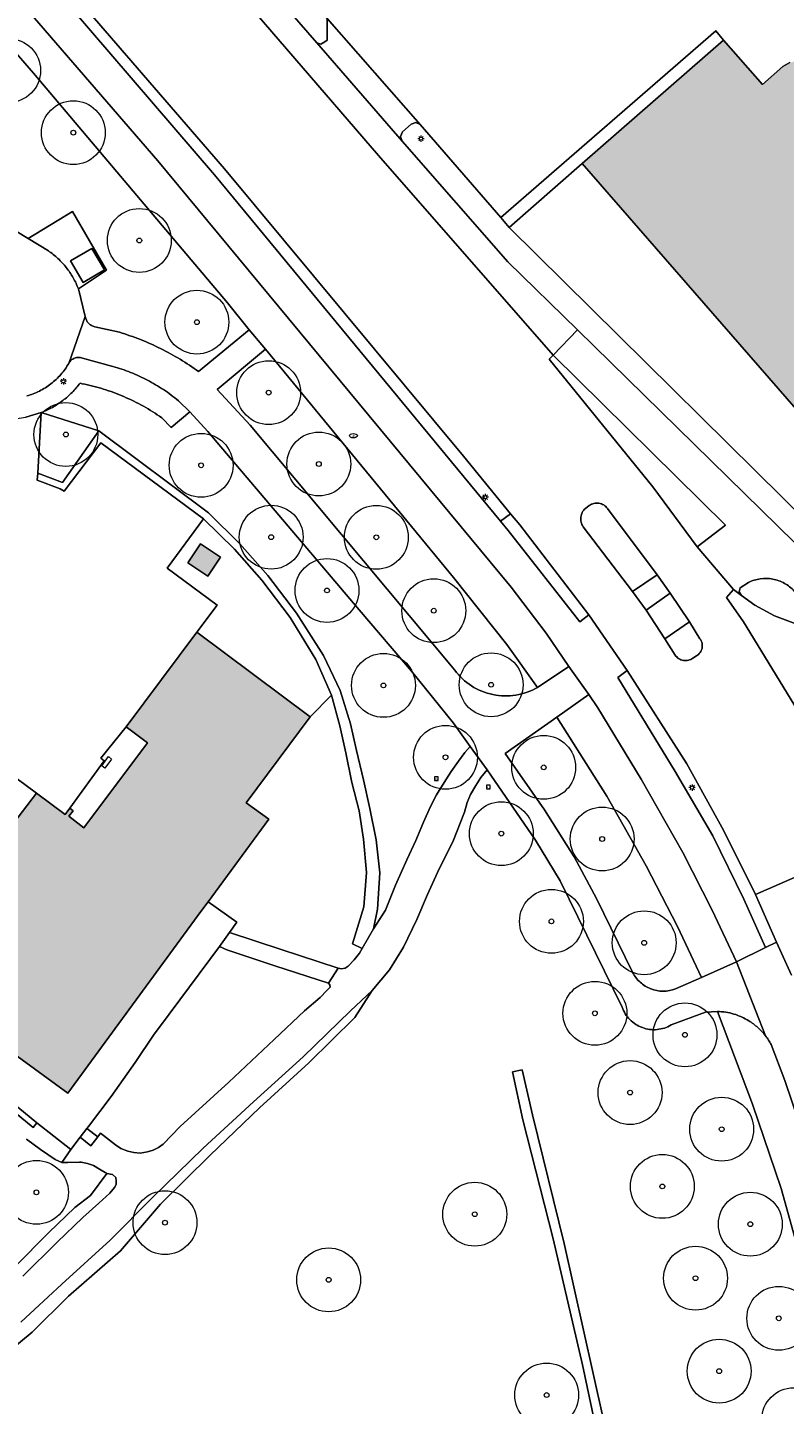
# Model space of a CAD drawing. Header units: metres. Extents: x 187482 to 189800, y 333582 to 335019.
# Tile 242 of 256: x 189229 to 189288, y 334442 to 334550. Entities that reach past the tile are written whole.
import ezdxf
from ezdxf.enums import TextEntityAlignment as Align

# ---------------------------------------------------------------- set-up
doc = ezdxf.new("R2010")
doc.units = ezdxf.units.M
doc.layers.get('0').update_dxf_attribs({"color": 252, "lineweight": 18})
for name, color, linetype, lineweight in [('B-WE-GR-BEPLANTING_CULTUUR_BODEMBEDEKKER-GV', 252, 'Continuous', 18), ('B-WE-GR-BEPLANTING_CULTUUR_HEESTERS-GV', 252, 'Continuous', 18), ('B-WE-GR-BOOM-S', 252, 'Continuous', 18), ('B-WE-GR-HAAG-G', 252, 'GR-HAAG1-SO', 18), ('B-WE-IE-MEUBILAIR-S', 252, 'Continuous', 18), ('B-WE-IE-TERREINAFSCHEIDING_KUNSTMATIG_HEKWERK-G', 252, 'IE-TERREINAFSCHEIDING_KUNSTMATIG-SO', 18), ('B-WE-IE-TERREINAFSCHEIDING_KUNSTMATIG_MUUR-G', 252, 'IE-TERREINAFSCHEIDING_KUNSTMATIG-SO', 18), ('B-WE-OG-BEBOUWING-GV', 252, 'Continuous', 18), ('B-WE-OG-BEBOUWING_LAGE TRAFO-GV', 252, 'Continuous', 18), ('B-WE-OG-TERREIN_BEGROEID-GV', 252, 'Continuous', 18), ('B-WE-OG-TERREIN_ERF-GV', 252, 'Continuous', 18), ('B-WE-OG-WEG-GV', 252, 'Continuous', 18), ('B-WE-VH-GESLOTENVERHARDING-GV', 252, 'Continuous', 18), ('B-WE-VH-GESLOTENVERHARDING_ASFALT-GV', 252, 'Continuous', 18), ('B-WE-VH-HALFVERHARDING_GRAVEL-GV', 252, 'Continuous', 18), ('B-WE-VH-HALFVERHARDING_GRIND-GV', 252, 'Continuous', 18), ('B-WE-VH-OPENVERHARDING_BETONSTRAATSTEEN-GV', 252, 'Continuous', 18), ('B-WE-VH-OPENVERHARDING_STRAATBAKSTEEN-GV', 252, 'Continuous', 18), ('B-WE-VH-OPENVERHARDING_TEGEL-GV', 252, 'Continuous', 18)]:
    doc.layers.add(name, color=color, linetype=linetype, lineweight=lineweight)
doc.layers.add('B-WE-OG-BEBOUWING-V', color=7, linetype='Continuous', lineweight=18, true_color=0xf0f0f0)
doc.styles.add('NLCS-ISO', font='NLCS-ISO.ttf')
doc.linetypes.add('GR-HAAG1-SO', pattern='A,6,[176,NLCS.SHX,S=0.125,R=0,X=0,Y=0],-2', length=8)
doc.linetypes.add('IE-TERREINAFSCHEIDING_KUNSTMATIG-SO', pattern='A,4,[82,NLCS.SHX,S=0.75,R=90,X=0,Y=0],4,-2', length=10)

# ---------------------------------------------------------------- blocks, each defined once
blk = doc.blocks.new('SIE-MEUBILAIR_BORD_VERKEER-SO')
blk.add_lwpolyline([(-0.5625, -0.5625), (0.5625, -0.5625), (0.5625, 0.5625), (-0.5625, 0.5625)], close=True)
at = {"style": 'NLCS-ISO'}
blk.add_text('vb', height=0.75, dxfattribs=at).set_placement((0, 0), align=Align.MIDDLE_CENTER)
blk = doc.blocks.new('SIE-MEUBILAIR_PAAL_LICHTMAST-SO')
for points in [[(-0.62, 0), (-1, 0)], [(-0.71, 0.71), (-0.44, 0.44)], [(0, 1), (0, 0.62)], [(0.44, 0.44), (0.71, 0.71)], [(1, 0), (0.62, 0)], [(-0.71, -0.71), (-0.44, -0.44)], [(0, -0.62), (0, -1)], [(0.44, -0.44), (0.71, -0.71)]]:
    blk.add_lwpolyline(points)
blk.add_circle((0, 0), 0.5)
blk = doc.blocks.new('SIE-MEUBILAIR_PUT_BRANDKRAAN-SO')
blk.add_ellipse((0, 0), major_axis=(1.25, 0), ratio=0.54)
at = {"style": 'NLCS-ISO'}
blk.add_text('bk', height=0.75, dxfattribs=at).set_placement((0.03, 0), align=Align.MIDDLE_CENTER)
blk = doc.blocks.new('SGR-BOOM_GBKN-SO')
at = {"color": 0, "linetype": 'ByBlock', "lineweight": 18}
for radius in [2, 0.15]:
    blk.add_circle((0, 0), radius, dxfattribs=at)

msp = doc.modelspace()

# ---------------------------------------------------------------- hatches: boundary and pattern name
at = {"layer": 'B-WE-OG-BEBOUWING-V'}
h = msp.add_hatch(color=256, dxfattribs=at)
h.dxf.hatch_style = 1
h.paths.add_polyline_path([(189298.9, 334508.879), (189299.141, 334509.085), (189299.236, 334509.539), (189301.432, 334508.922), (189301.78, 334510.197), (189303.551, 334509.726), (189308.105, 334511.371), (189308.515, 334510.281), (189308.631, 334510.032), (189308.792, 334509.809), (189308.992, 334509.621), (189309.223, 334509.473), (189309.478, 334509.372), (189309.748, 334509.32), (189310.022, 334509.32), (189310.292, 334509.372), (189330.484, 334516.748), (189329.99, 334518.099), (189335.645, 334520.159), (189346.625, 334524.158), (189342.181, 334536.362), (189341.199, 334539.058), (189339.842, 334538.565), (189339.881, 334538.462), (189305.984, 334526.084), (189305.751, 334525.999), (189302.622, 334526.786), (189289.532, 334541.797), (189291.325, 334543.313), (189291.681, 334543.79), (189291.884, 334544.282), (189291.963, 334544.948), (189291.87, 334545.544), (189291.603, 334546.07), (189291.208, 334546.52), (189290.646, 334546.896), (189290.14, 334547.073), (189289.459, 334547.101), (189288.879, 334546.959), (189288.339, 334546.652), (189286.738, 334545.236), (189283.699, 334548.716), (189272.612, 334539.057)], flags=17)
h.paths.add_polyline_path([(189307.178, 334526.98), (189339.002, 334538.611), (189337.524, 334542.623), (189305.68, 334530.995)], flags=16)
h = msp.add_hatch(color=256, dxfattribs=at)
h.dxf.hatch_style = 1
h.paths.add_polyline_path([(189243.295, 334506.73), (189244.295, 334508.224), (189242.733, 334509.27), (189241.733, 334507.776)], flags=17)
h = msp.add_hatch(color=256, dxfattribs=at)
h.dxf.hatch_style = 1
h.paths.add_polyline_path([(189251.324, 334495.708), (189242.441, 334502.346), (189236.899, 334494.942), (189238.58, 334493.683), (189233.597, 334487.029), (189232.433, 334487.946), (189232.752, 334488.358), (189232.502, 334488.56), (189232.133, 334488.062), (189229.898, 334489.752), (189225.902, 334484.548), (189217.725, 334490.708), (189218.959, 334492.371), (189211.562, 334497.917), (189204.976, 334489.132), (189211.934, 334484.007), (189210.567, 334482.128), (189232.35, 334466.256), (189242.769, 334480.471), (189243.322, 334481.225), (189248.075, 334487.71), (189246.3, 334488.985)], flags=17)
h.paths.add_polyline_path([(189212.101, 334473.78), (189211.088, 334474.672), (189209.833, 334473.245), (189210.846, 334472.354)], flags=16)

# ---------------------------------------------------------------- linework, layer by layer
at = {"layer": 'B-WE-GR-BEPLANTING_CULTUUR_BODEMBEDEKKER-GV', "flags": 128}
msp.add_lwpolyline([(189234.774, 334518.115), (189230.248, 334519.549), (189229.985, 334514.812), (189231.926, 334514.074)], close=True, dxfattribs=at)
at = {"layer": 'B-WE-GR-BEPLANTING_CULTUUR_HEESTERS-GV', "flags": 128}
for points in [[(189197.825, 334591.115), (189200.356, 334588.3), (189203.011, 334585.08), (189232.522, 334551.328), (189243.821, 334538.167), (189266.219, 334511.047)], [(189266.219, 334511.047), (189267.02, 334511.617), (189263.325, 334516.144), (189244.622, 334538.633), (189205.044, 334584.417), (189202.846, 334586.925), (189198.611, 334591.832)]]:
    msp.add_lwpolyline(points, dxfattribs=at)
for points in [[(189270.361, 334524.047), (189270.029, 334523.728), (189278.158, 334513.726), (189281.62, 334509.041), (189283.851, 334510.72)], [(189250.252, 334503.847), (189248.008, 334506.797), (189245.82, 334509.262), (189243.357, 334511.692), (189234.774, 334518.115), (189231.926, 334514.074), (189229.985, 334514.812), (189229.954, 334514.259), (189231.753, 334513.587), (189232.064, 334513.384), (189234.931, 334517.185), (189242.967, 334511.223), (189245.384, 334508.849), (189247.544, 334506.416), (189249.76, 334503.503), (189251.763, 334500.197), (189252.989, 334497.411), (189253.647, 334495.012), (189254.123, 334492.898), (189254.578, 334490.571), (189255.146, 334488.362), (189255.486, 334486.13), (189255.744, 334483.521), (189255.522, 334480.844), (189254.628, 334477.932), (189255.383, 334477.572), (189256.275, 334479.112), (189256.602, 334480.654), (189256.784, 334483.49), (189256.492, 334486.078), (189255.991, 334488.55), (189255.5, 334490.796), (189254.957, 334493.089), (189254.473, 334495.182), (189253.658, 334497.77), (189252.368, 334500.532)], [(189249.76, 334503.503), (189247.544, 334506.416), (189245.384, 334508.849), (189242.967, 334511.223), (189240.109, 334507.372), (189244.038, 334504.473), (189242.441, 334502.346), (189251.324, 334495.708), (189252.989, 334497.411), (189251.763, 334500.197)], [(189267.02, 334511.617), (189266.219, 334511.047), (189266.835, 334510.301), (189272.437, 334503.149), (189273.148, 334503.71), (189267.733, 334510.744)], [(189243.295, 334506.73), (189241.733, 334507.776), (189242.733, 334509.27), (189244.295, 334508.224)], [(189276.145, 334499.341), (189275.425, 334498.792), (189279.898, 334491.44), (189282.864, 334486.396), (189285.271, 334481.432), (189286.987, 334477.665), (189287.841, 334478.057), (189286.194, 334481.799), (189283.704, 334486.786), (189280.822, 334492.027)], [(189222.881, 334469.239), (189222.672, 334469.002), (189225.84, 334466.571), (189226.528, 334466.137), (189227.257, 334465.51), (189229.63, 334463.554), (189229.915, 334463.919), (189227.542, 334465.875), (189226.813, 334466.502), (189226.125, 334466.936), (189222.979, 334469.35)]]:
    msp.add_lwpolyline(points, close=True, dxfattribs=at)
at = {"layer": 'B-WE-GR-HAAG-G', "ltscale": 0.2, "flags": 128}
for points in [[(189234.774, 334518.115), (189231.926, 334514.074)], [(189243.357, 334511.692), (189234.774, 334518.115)], [(189231.926, 334514.074), (189229.985, 334514.812)], [(189245.384, 334508.849), (189242.967, 334511.223)], [(189245.82, 334509.262), (189243.357, 334511.692)], [(189247.544, 334506.416), (189245.384, 334508.849)], [(189248.008, 334506.797), (189245.82, 334509.262)], [(189250.252, 334503.847), (189248.008, 334506.797)], [(189249.76, 334503.503), (189247.544, 334506.416)], [(189251.763, 334500.197), (189249.76, 334503.503)], [(189252.368, 334500.532), (189250.252, 334503.847)], [(189253.658, 334497.77), (189252.368, 334500.532)], [(189252.989, 334497.411), (189251.763, 334500.197)], [(189253.647, 334495.012), (189252.989, 334497.411)], [(189254.473, 334495.182), (189253.658, 334497.77)], [(189254.123, 334492.898), (189253.647, 334495.012)], [(189254.957, 334493.089), (189254.473, 334495.182)], [(189254.578, 334490.571), (189254.123, 334492.898)], [(189255.5, 334490.796), (189254.957, 334493.089)], [(189255.146, 334488.362), (189254.578, 334490.571)], [(189255.991, 334488.55), (189255.5, 334490.796)], [(189255.486, 334486.13), (189255.146, 334488.362)], [(189256.492, 334486.078), (189255.991, 334488.55)], [(189255.744, 334483.521), (189255.486, 334486.13)], [(189256.784, 334483.49), (189256.492, 334486.078)], [(189255.522, 334480.844), (189255.744, 334483.521)], [(189256.602, 334480.654), (189256.784, 334483.49)], [(189254.628, 334477.932), (189255.522, 334480.844)], [(189256.275, 334479.112), (189256.602, 334480.654)], [(189255.383, 334477.572), (189254.628, 334477.932)]]:
    msp.add_lwpolyline(points, dxfattribs=at)
at = {"layer": 'B-WE-IE-TERREINAFSCHEIDING_KUNSTMATIG_HEKWERK-G', "ltscale": 0.2, "flags": 128}
for points in [[(189243.322, 334481.225), (189245.59, 334479.636)], [(189245.002, 334478.835), (189244.215, 334477.731)], [(189245.59, 334479.636), (189245.002, 334478.835)], [(189244.215, 334477.731), (189239.524, 334471.4)], [(189239.524, 334471.4), (189239.095, 334470.853)], [(189239.095, 334470.853), (189237.627, 334468.633)], [(189237.627, 334468.633), (189235.729, 334465.991)], [(189235.729, 334465.991), (189233.957, 334463.627)], [(189232.57, 334461.819), (189229.915, 334463.919)], [(189233.835, 334463.468), (189233.957, 334463.627)], [(189232.57, 334461.819), (189233.312, 334462.787)], [(189233.312, 334462.787), (189233.835, 334463.468)]]:
    msp.add_lwpolyline(points, dxfattribs=at)
at = {"layer": 'B-WE-IE-TERREINAFSCHEIDING_KUNSTMATIG_MUUR-G', "ltscale": 0.2, "flags": 128}
msp.add_lwpolyline([(189235.253, 334491.694), (189235.001, 334491.887), (189235.52, 334492.605), (189235.772, 334492.412)], close=True, dxfattribs=at)
at = {"layer": 'B-WE-OG-BEBOUWING-GV', "flags": 128}
msp.add_lwpolyline([(189288.879, 334546.959), (189288.339, 334546.652), (189286.738, 334545.236), (189283.699, 334548.716), (189272.612, 334539.057), (189298.9, 334508.879)], dxfattribs=at)
msp.add_lwpolyline([(189251.324, 334495.708), (189242.441, 334502.346), (189236.899, 334494.942), (189238.58, 334493.683), (189233.597, 334487.029), (189232.433, 334487.946), (189232.752, 334488.358), (189232.502, 334488.56), (189232.133, 334488.062), (189229.898, 334489.752), (189225.902, 334484.548), (189217.725, 334490.708), (189218.959, 334492.371), (189211.562, 334497.917), (189204.976, 334489.132), (189211.934, 334484.007), (189210.567, 334482.128), (189232.35, 334466.256), (189242.769, 334480.471), (189243.322, 334481.225), (189248.075, 334487.71), (189246.3, 334488.985)], close=True, dxfattribs=at)
at = {"layer": 'B-WE-OG-BEBOUWING_LAGE TRAFO-GV', "flags": 128}
msp.add_lwpolyline([(189243.295, 334506.73), (189244.295, 334508.224), (189242.733, 334509.27), (189241.733, 334507.776)], close=True, dxfattribs=at)
at = {"layer": 'B-WE-OG-TERREIN_BEGROEID-GV', "flags": 128}
for points in [[(189242.58, 334522.762), (189246.551, 334526.025), (189244.853, 334528.157), (189229.653, 334546.142), (189227.798, 334548.269)], [(189228.253, 334533.796), (189229.246, 334533.184), (189232.702, 334535.299), (189235.373, 334530.709), (189233.171, 334529.237), (189233.713, 334527.069)], [(189234.462, 334526.276), (189236.381, 334525.837)], [(189269.127, 334498.023), (189266.718, 334501.389), (189262.554, 334506.637), (189247.83, 334524.509), (189244.033, 334521.344), (189246.622, 334518.562), (189262.642, 334499.376)], [(189233.471, 334521.81), (189233.313, 334521.859)], [(189230.248, 334519.549), (189234.774, 334518.115), (189243.357, 334511.692), (189245.82, 334509.262), (189248.008, 334506.797), (189250.252, 334503.847), (189252.368, 334500.532), (189253.658, 334497.77), (189254.473, 334495.182), (189254.957, 334493.089), (189255.5, 334490.796), (189255.991, 334488.55), (189256.492, 334486.078), (189256.784, 334483.49), (189256.602, 334480.654), (189256.275, 334479.112), (189257.229, 334480.586), (189257.995, 334482.529), (189258.897, 334484.519), (189259.586, 334486.035), (189260.185, 334487.463), (189260.745, 334488.689), (189261.218, 334489.609), (189261.82, 334490.58), (189262.362, 334491.445), (189262.925, 334492.245), (189263.431, 334492.926), (189263.849, 334493.404), (189262.54, 334495.213), (189259.247, 334499.295), (189255.151, 334504.111)], [(189255.151, 334504.111), (189243.309, 334518.073), (189241.907, 334519.597), (189240.433, 334518.392), (189239.7, 334519.133)], [(189279.927, 334474.409), (189281.96, 334475.292), (189280.077, 334479.305), (189277.623, 334484.052), (189274.559, 334489.502), (189270.644, 334495.7), (189266.6, 334492.838), (189269.661, 334488.433), (189271.983, 334484.744), (189273.757, 334481.493), (189276.572, 334475.71)], [(189275.747, 334472.988), (189270.89, 334482.868), (189268.959, 334486.054), (189265.478, 334491.151), (189265.183, 334491.559), (189264.687, 334490.961), (189264.288, 334490.349), (189263.877, 334489.638), (189263.613, 334489.012), (189263.418, 334488.255), (189262.483, 334485.936), (189261.434, 334483.808), (189260.513, 334481.803), (189259.67, 334479.841), (189258.63, 334477.685), (189257.521, 334475.912), (189256.171, 334474.292), (189254.828, 334472.158), (189251.209, 334468.618), (189247.355, 334465.085), (189243.496, 334461.394), (189239.59, 334457.561), (189236.471, 334453.892), (189232.395, 334450.352), (189229.555, 334447.536), (189227.874, 334446.151)], [(189279.046, 334321.076), (189279.694, 334328.405), (189280.39, 334334.61), (189281.856, 334345.444), (189282.783, 334350.805), (189284.504, 334359.524), (189286.726, 334369.401), (189288.382, 334375.948), (189289.963, 334382.776), (189291.094, 334388.088), (189292.967, 334399.403), (189293.657, 334405.228), (189294.223, 334415.181), (189294.28, 334421.854), (189294.062, 334427.291), (189293.419, 334434.478), (189292.079, 334443.201), (189290.665, 334449.942), (189288.215, 334458.773), (189285.968, 334465.394), (189283.223, 334472.645), (189282.287, 334472.582), (189279.595, 334471.587)], [(189274.378, 334436.848), (189272.654, 334444.965), (189270.34, 334454.838), (189267.977, 334464.166), (189267.165, 334467.908), (189267.911, 334468.081), (189268.732, 334464.552), (189271.207, 334454.47), (189275.01, 334437.502)], [(189228.182, 334452.629), (189230.863, 334455.341), (189232.904, 334457.281), (189234.106, 334458.234), (189235.386, 334459.95), (189234.815, 334460.285), (189234.341, 334460.574), (189233.882, 334460.727), (189233.393, 334460.851), (189233.257, 334460.847), (189232.339, 334460.815), (189231.885, 334460.824), (189231.351, 334461.045), (189230.201, 334461.838), (189229.106, 334462.631)]]:
    msp.add_lwpolyline(points, dxfattribs=at)
at = {"layer": 'B-WE-OG-TERREIN_BEGROEID-GV'}
for points in [[(189233.713, 334527.069, 0.0797518), (189233.797, 334526.792)], [(189233.797, 334526.792, 0.07658), (189233.961, 334526.553)], [(189233.961, 334526.553, 0.0794096), (189234.19, 334526.376)], [(189234.19, 334526.376, 0.0807773), (189234.462, 334526.276)], [(189236.381, 334525.837, -0.0209439), (189238.022, 334525.267)], [(189238.022, 334525.267, -0.0216173), (189239.61, 334524.561)], [(189239.61, 334524.561, -0.021353), (189241.133, 334523.724)], [(189241.133, 334523.724, -0.0210688), (189242.58, 334522.762)], [(189233.313, 334521.859, -0.0350659), (189232.677, 334521.125)], [(189235.126, 334521.391, 0.0259982), (189233.471, 334521.81)], [(189232.677, 334521.125, -0.0357205), (189231.944, 334520.487)], [(189236.727, 334520.8, 0.0255816), (189235.126, 334521.391)], [(189238.257, 334520.045, 0.025686), (189236.727, 334520.8)], [(189231.129, 334519.958, -0.0354511), (189230.248, 334519.549)], [(189231.944, 334520.487, -0.0356818), (189231.129, 334519.958)], [(189239.7, 334519.133, 0.0266418), (189238.257, 334520.045)], [(189262.642, 334499.376, 0.0914034), (189263.957, 334498.142)], [(189263.957, 334498.142, 0.0917532), (189265.626, 334497.459)], [(189265.626, 334497.459, 0.0915299), (189267.429, 334497.418)], [(189267.429, 334497.418, 0.0914279), (189269.127, 334498.023)], [(189276.572, 334475.71, 0.0915819), (189277.165, 334474.929)], [(189277.165, 334474.929, 0.0925685), (189277.999, 334474.414)], [(189277.999, 334474.414, 0.0915486), (189278.963, 334474.232)], [(189278.963, 334474.232, 0.0922608), (189279.927, 334474.409)], [(189276.361, 334472.002, -0.1113348), (189275.747, 334472.988)], [(189277.338, 334471.374, -0.1127263), (189276.361, 334472.002)], [(189278.491, 334471.226, -0.1110772), (189277.338, 334471.374)], [(189279.595, 334471.587, -0.1113542), (189278.491, 334471.226)]]:
    msp.add_lwpolyline(points, format="xyb", dxfattribs=at)
at = {"layer": 'B-WE-OG-TERREIN_BEGROEID-GV', "flags": 128}
for points in [[(189255.486, 334486.13), (189255.146, 334488.362), (189254.578, 334490.571), (189254.123, 334492.898), (189253.647, 334495.012), (189252.989, 334497.411), (189251.324, 334495.708), (189246.3, 334488.985), (189248.075, 334487.71), (189243.322, 334481.225), (189245.59, 334479.636), (189245.002, 334478.835), (189249.053, 334477.494), (189253.522, 334476.023), (189253.772, 334475.979), (189254.055, 334476.027), (189254.287, 334476.187), (189254.756, 334476.694), (189255.172, 334477.21), (189255.383, 334477.572), (189254.628, 334477.932), (189255.522, 334480.844), (189255.744, 334483.521)], [(189248.504, 334470.452), (189250.868, 334472.7), (189252.108, 334473.748), (189252.632, 334474.282), (189252.894, 334474.535), (189252.873, 334474.727), (189252.747, 334474.857), (189248.556, 334476.215), (189244.786, 334477.472), (189244.215, 334477.731), (189239.524, 334471.4), (189239.095, 334470.853), (189237.627, 334468.633), (189235.729, 334465.991), (189233.957, 334463.627), (189233.835, 334463.468), (189234.693, 334462.831), (189234.897, 334463.101), (189236.088, 334462.205), (189236.494, 334461.916), (189237.03, 334461.703), (189237.515, 334461.585), (189238.016, 334461.544), (189238.582, 334461.659), (189239.025, 334461.782), (189239.45, 334461.989), (189239.816, 334462.248), (189241.152, 334463.62), (189244.96, 334467.096)]]:
    msp.add_lwpolyline(points, close=True, dxfattribs=at)
at = {"layer": 'B-WE-OG-TERREIN_ERF-GV', "flags": 128}
for points in [[(189252.655, 334550.42), (189259.929, 334542.108), (189266.253, 334534.834), (189283.084, 334549.446), (189283.699, 334548.716), (189286.738, 334545.236), (189288.339, 334546.652), (189288.879, 334546.959)], [(189296.178, 334506.483), (189298.9, 334508.879), (189272.612, 334539.057), (189266.909, 334534.032)], [(189266.909, 334534.032), (189294.74, 334506.559)], [(189224.509, 334493.697), (189229.898, 334489.752), (189232.133, 334488.062), (189232.502, 334488.56), (189235.182, 334492.274), (189234.934, 334492.476), (189236.899, 334494.942), (189242.441, 334502.346), (189244.038, 334504.473), (189240.109, 334507.372), (189242.967, 334511.223), (189234.931, 334517.185), (189232.064, 334513.384), (189231.753, 334513.587), (189229.954, 334514.259), (189229.985, 334514.812), (189230.248, 334519.549), (189229.051, 334519.196)], [(189227.542, 334465.875), (189229.915, 334463.919), (189232.57, 334461.819), (189233.312, 334462.787), (189233.835, 334463.468), (189233.957, 334463.627), (189235.729, 334465.991), (189237.627, 334468.633), (189239.095, 334470.853), (189239.524, 334471.4), (189244.215, 334477.731), (189245.002, 334478.835), (189245.59, 334479.636), (189243.322, 334481.225), (189242.769, 334480.471), (189232.35, 334466.256), (189210.567, 334482.128)]]:
    msp.add_lwpolyline(points, dxfattribs=at)
for points in [[(189272.612, 334539.057), (189283.699, 334548.716), (189283.084, 334549.446), (189266.253, 334534.834), (189266.909, 334534.032)], [(189224.509, 334493.697), (189223.355, 334492.139), (189213.923, 334499.29), (189211.816, 334498.291), (189211.562, 334497.917), (189218.959, 334492.371), (189217.725, 334490.708), (189225.902, 334484.548), (189229.898, 334489.752)], [(189236.899, 334494.942), (189234.934, 334492.476), (189235.182, 334492.274), (189232.502, 334488.56), (189232.752, 334488.358), (189232.433, 334487.946), (189233.597, 334487.029), (189238.58, 334493.683)]]:
    msp.add_lwpolyline(points, close=True, dxfattribs=at)
at = {"layer": 'B-WE-OG-WEG-GV', "flags": 128}
for points in [[(189227.874, 334446.151), (189229.555, 334447.536), (189232.395, 334450.352), (189236.471, 334453.892), (189239.59, 334457.561), (189243.496, 334461.394), (189247.355, 334465.085), (189251.209, 334468.618), (189254.828, 334472.158), (189256.171, 334474.292), (189254.479, 334472.684), (189250.769, 334469.101), (189246.879, 334465.577), (189242.94, 334461.937), (189239.007, 334458.085), (189235.663, 334454.737), (189231.866, 334451.287), (189228.674, 334448.316)], [(189228.808, 334451.904), (189231.506, 334454.569), (189233.528, 334456.512), (189234.77, 334457.629), (189235.641, 334458.423), (189235.995, 334458.845), (189236.14, 334459.095), (189236.141, 334459.372), (189236.099, 334459.638), (189235.848, 334459.879), (189235.386, 334459.95), (189234.106, 334458.234), (189232.904, 334457.281), (189230.863, 334455.341), (189228.182, 334452.629)]]:
    msp.add_lwpolyline(points, dxfattribs=at)
at = {"layer": 'B-WE-VH-GESLOTENVERHARDING-GV', "flags": 128}
msp.add_lwpolyline([(189233.531, 334529.745), (189235.216, 334530.725), (189234.235, 334532.411), (189232.55, 334531.43)], close=True, dxfattribs=at)
at = {"layer": 'B-WE-VH-GESLOTENVERHARDING_ASFALT-GV', "flags": 128}
for points in [[(189289.773, 334495.781), (189285.255, 334503.17), (189283.934, 334505.059), (189284.47, 334505.695), (189281.62, 334509.041), (189278.158, 334513.726), (189270.029, 334523.728), (189270.361, 334524.047), (189256.68, 334539.691), (189205.713, 334598.768), (189207.09, 334599.956), (189201.554, 334606.245), (189191.499, 334612.239), (189181.641, 334605.505), (189186.213, 334602.69), (189186.228, 334602.689), (189186.244, 334602.688), (189186.259, 334602.686), (189186.274, 334602.683), (189186.289, 334602.68), (189186.304, 334602.676), (189186.319, 334602.672), (189186.334, 334602.667)], [(189195.073, 334595.564), (189195.196, 334595.435), (189198.611, 334591.832), (189202.846, 334586.925), (189205.044, 334584.417), (189244.622, 334538.633), (189263.325, 334516.144), (189267.02, 334511.617)], [(189272.876, 334512.044), (189273.183, 334512.27)], [(189267.02, 334511.617), (189267.733, 334510.744), (189273.148, 334503.71), (189276.145, 334499.341), (189280.822, 334492.027), (189283.704, 334486.786), (189286.194, 334481.799), (189295.039, 334485.665)], [(189274.595, 334512.043), (189278.508, 334506.831)], [(189279.898, 334500.561), (189279.107, 334501.833), (189277.635, 334504.069), (189276.573, 334505.542), (189272.7, 334510.612)], [(189278.508, 334506.831), (189279.506, 334505.397), (189281.039, 334503.154), (189281.848, 334501.828)], [(189281.573, 334500.499), (189281.298, 334500.323)], [(189295.039, 334485.665), (189286.194, 334481.799), (189287.841, 334478.057), (189289.017, 334475.49)]]:
    msp.add_lwpolyline(points, dxfattribs=at)
for points in [[(189239.158, 334563.096), (189228.89, 334574.96), (189212.687, 334593.502), (189207.09, 334599.956), (189205.713, 334598.768), (189256.68, 334539.691), (189270.361, 334524.047), (189272.263, 334526.02), (189266.793, 334531.356), (189258.525, 334540.807), (189251.832, 334548.518)], [(189281.039, 334503.154), (189279.506, 334505.397), (189277.635, 334504.069), (189279.107, 334501.833)]]:
    msp.add_lwpolyline(points, close=True, dxfattribs=at)
at = {"layer": 'B-WE-VH-GESLOTENVERHARDING_ASFALT-GV'}
for points in [[(189273.183, 334512.27, -0.0982589), (189273.542, 334512.437)], [(189273.542, 334512.437, -0.0986881), (189273.937, 334512.452)], [(189273.937, 334512.452, -0.0978045), (189274.307, 334512.314)], [(189274.307, 334512.314, -0.0984627), (189274.595, 334512.043)], [(189272.54, 334510.97, -0.0896557), (189272.517, 334511.361)], [(189272.517, 334511.361, -0.0879889), (189272.634, 334511.735)], [(189272.634, 334511.735, -0.0922981), (189272.876, 334512.044)], [(189272.7, 334510.612, -0.0890716), (189272.54, 334510.97)], [(189281.848, 334501.828, -0.1078026), (189282.009, 334501.482)], [(189282.009, 334501.482, -0.1076259), (189282.012, 334501.101)], [(189280.178, 334500.281, -0.1), (189279.898, 334500.561)], [(189280.546, 334500.137, -0.104304), (189280.178, 334500.281)], [(189281.298, 334500.323, -0.1050363), (189280.941, 334500.152)], [(189281.858, 334500.753, -0.1057218), (189281.573, 334500.499)], [(189282.012, 334501.101, -0.1035216), (189281.858, 334500.753)], [(189280.941, 334500.152, -0.1037442), (189280.546, 334500.137)]]:
    msp.add_lwpolyline(points, format="xyb", dxfattribs=at)
at = {"layer": 'B-WE-VH-HALFVERHARDING_GRAVEL-GV', "flags": 128}
msp.add_lwpolyline([(189228.674, 334448.316), (189231.866, 334451.287), (189235.663, 334454.737), (189239.007, 334458.085), (189242.94, 334461.937), (189246.879, 334465.577), (189250.769, 334469.101), (189254.479, 334472.684), (189256.171, 334474.292), (189257.521, 334475.912), (189258.63, 334477.685), (189259.67, 334479.841), (189260.513, 334481.803), (189261.434, 334483.808), (189262.483, 334485.936), (189263.418, 334488.255), (189263.613, 334489.012), (189263.877, 334489.638), (189264.288, 334490.349), (189264.687, 334490.961), (189265.183, 334491.559), (189263.849, 334493.404), (189263.431, 334492.926), (189262.925, 334492.245), (189262.362, 334491.445), (189261.82, 334490.58), (189261.218, 334489.609), (189260.745, 334488.689), (189260.185, 334487.463), (189259.586, 334486.035), (189258.897, 334484.519), (189257.995, 334482.529), (189257.229, 334480.586), (189256.275, 334479.112), (189255.383, 334477.572), (189255.172, 334477.21), (189254.756, 334476.694), (189254.287, 334476.187), (189254.055, 334476.027), (189253.772, 334475.979), (189253.522, 334476.023), (189252.747, 334474.857), (189252.873, 334474.727), (189252.894, 334474.535), (189252.632, 334474.282), (189252.108, 334473.748), (189250.868, 334472.7), (189248.504, 334470.452), (189244.96, 334467.096), (189241.152, 334463.62), (189239.816, 334462.248), (189239.45, 334461.989), (189239.025, 334461.782), (189238.582, 334461.659), (189238.016, 334461.544), (189237.515, 334461.585), (189237.03, 334461.703), (189236.494, 334461.916), (189236.088, 334462.205), (189234.897, 334463.101), (189234.693, 334462.831), (189234.155, 334462.118), (189233.312, 334462.787), (189232.57, 334461.819), (189231.885, 334460.824), (189232.339, 334460.815), (189233.257, 334460.847), (189233.393, 334460.851), (189233.882, 334460.727), (189234.341, 334460.574), (189234.815, 334460.285), (189235.386, 334459.95), (189235.848, 334459.879), (189236.099, 334459.638), (189236.141, 334459.372), (189236.14, 334459.095), (189235.995, 334458.845), (189235.641, 334458.423), (189234.77, 334457.629), (189233.528, 334456.512), (189231.506, 334454.569), (189228.808, 334451.904)], dxfattribs=at)
at = {"layer": 'B-WE-VH-HALFVERHARDING_GRIND-GV', "flags": 128}
for points in [[(189275.01, 334437.502), (189271.207, 334454.47), (189268.732, 334464.552), (189267.911, 334468.081), (189267.165, 334467.908), (189267.977, 334464.166), (189270.34, 334454.838), (189272.654, 334444.965), (189274.378, 334436.848)], [(189229.106, 334462.631), (189230.201, 334461.838), (189231.351, 334461.045), (189231.885, 334460.824), (189232.57, 334461.819), (189229.915, 334463.919), (189229.63, 334463.554), (189227.257, 334465.51)]]:
    msp.add_lwpolyline(points, dxfattribs=at)
at = {"layer": 'B-WE-VH-OPENVERHARDING_BETONSTRAATSTEEN-GV', "flags": 128}
for points in [[(189224.427, 334520.873), (189149.277, 334552.859), (189147.88, 334550.396), (189157.228, 334544.501), (189158.51, 334546.552), (189164.275, 334544.051), (189167.128, 334542.814), (189170.093, 334541.528), (189180.295, 334537.097), (189186.354, 334534.462), (189191.989, 334532.012), (189198.82, 334529.041), (189199.502, 334530.157), (189203.449, 334528.241), (189207.16, 334526.439), (189211.397, 334524.382), (189215.882, 334522.389), (189220.671, 334520.273), (189220.933, 334520.624), (189223.631, 334519.501), (189225.094, 334518.991), (189226.633, 334518.815), (189229.051, 334519.196), (189230.248, 334519.549)], [(189230.818, 334532.214), (189229.246, 334533.184), (189228.253, 334533.796)], [(189232.414, 334523.405), (189233.713, 334527.069), (189233.171, 334529.237)], [(189233.713, 334527.069), (189232.414, 334523.405)], [(189236.381, 334525.837), (189234.462, 334526.276)], [(189262.642, 334499.376), (189246.622, 334518.562), (189244.033, 334521.344), (189247.83, 334524.509), (189246.551, 334526.025), (189242.58, 334522.762)], [(189233.482, 334523.813), (189235.877, 334523.16)], [(189235.877, 334523.16), (189233.482, 334523.813)], [(189233.313, 334521.859), (189233.471, 334521.81)], [(189239.7, 334519.133), (189240.433, 334518.392), (189241.907, 334519.597), (189241.005, 334520.473)], [(189241.005, 334520.473), (189241.907, 334519.597), (189243.309, 334518.073), (189255.151, 334504.111), (189259.247, 334499.295), (189262.54, 334495.213), (189263.849, 334493.404), (189265.183, 334491.559), (189265.478, 334491.151), (189268.959, 334486.054), (189270.89, 334482.868), (189275.747, 334472.988)], [(189289.568, 334502.929), (189287.681, 334503.637), (189286.148, 334504.46), (189285.088, 334505.214), (189284.47, 334505.695), (189283.934, 334505.059), (189285.255, 334503.17), (189289.773, 334495.781)], [(189276.572, 334475.71), (189273.757, 334481.493), (189271.983, 334484.744), (189269.661, 334488.433), (189266.6, 334492.838), (189270.644, 334495.7), (189273.139, 334497.463), (189271.583, 334499.656), (189269.127, 334498.023)], [(189286.976, 334470.74), (189284.71, 334476.518), (189281.96, 334475.292), (189279.927, 334474.409)], [(189279.595, 334471.587), (189282.287, 334472.582), (189283.223, 334472.645)]]:
    msp.add_lwpolyline(points, dxfattribs=at)
msp.add_lwpolyline([(189251.832, 334548.518), (189258.525, 334540.807), (189258.395, 334541.174), (189258.55, 334541.532), (189259.223, 334542.143), (189259.583, 334542.264), (189259.929, 334542.108), (189252.655, 334550.42), (189252.642, 334548.922), (189252.648, 334548.707), (189252.479, 334548.575), (189252.167, 334548.411)], close=True, dxfattribs=at)
at = {"layer": 'B-WE-VH-OPENVERHARDING_BETONSTRAATSTEEN-GV'}
for points in [[(189231.571, 334531.614, 0.0392553), (189230.818, 334532.214)], [(189232.224, 334530.907, 0.0382334), (189231.571, 334531.614)], [(189232.762, 334530.108, 0.0380107), (189232.224, 334530.907)], [(189233.171, 334529.237, 0.0376684), (189232.762, 334530.108)], [(189233.797, 334526.792, -0.0797518), (189233.713, 334527.069)], [(189233.961, 334526.553, -0.07658), (189233.797, 334526.792)], [(189234.19, 334526.376, -0.0794096), (189233.961, 334526.553)], [(189234.462, 334526.276, -0.0807773), (189234.19, 334526.376)], [(189238.022, 334525.267, 0.0209439), (189236.381, 334525.837)], [(189239.61, 334524.561, 0.0216173), (189238.022, 334525.267)], [(189241.133, 334523.724, 0.021353), (189239.61, 334524.561)], [(189231.797, 334522.536, 0.0497372), (189232.414, 334523.405)], [(189232.414, 334523.405, -0.0497372), (189231.797, 334522.536)], [(189232.414, 334523.405, -0.0897689), (189232.606, 334523.648)], [(189232.606, 334523.648, 0.0897689), (189232.414, 334523.405)], [(189232.606, 334523.648, -0.0921014), (189232.872, 334523.809)], [(189232.872, 334523.809, 0.0921014), (189232.606, 334523.648)], [(189232.872, 334523.809, -0.0884974), (189233.177, 334523.866)], [(189233.177, 334523.866, 0.0884974), (189232.872, 334523.809)], [(189233.177, 334523.866, -0.0886951), (189233.482, 334523.813)], [(189233.482, 334523.813, 0.0886951), (189233.177, 334523.866)], [(189235.877, 334523.16, -0.0269108), (189237.258, 334522.695)], [(189237.258, 334522.695, 0.0269108), (189235.877, 334523.16)], [(189242.58, 334522.762, 0.0210688), (189241.133, 334523.724)], [(189230.123, 334521.234, 0.0476469), (189231.024, 334521.803)], [(189231.024, 334521.803, -0.0476469), (189230.123, 334521.234)], [(189231.024, 334521.803, 0.0491022), (189231.797, 334522.536)], [(189231.797, 334522.536, -0.0491022), (189231.024, 334521.803)], [(189232.677, 334521.125, 0.0350659), (189233.313, 334521.859)], [(189233.471, 334521.81, -0.0259982), (189235.126, 334521.391)], [(189237.258, 334522.695, -0.0260605), (189238.583, 334522.087)], [(189238.583, 334522.087, 0.0260605), (189237.258, 334522.695)], [(189238.583, 334522.087, -0.0268381), (189239.836, 334521.344)], [(189239.836, 334521.344, 0.0268381), (189238.583, 334522.087)], [(189229.129, 334520.851, 0.0489987), (189230.123, 334521.234)], [(189230.123, 334521.234, -0.0489987), (189229.129, 334520.851)], [(189231.944, 334520.487, 0.0357205), (189232.677, 334521.125)], [(189235.126, 334521.391, -0.0255816), (189236.727, 334520.8)], [(189236.727, 334520.8, -0.025686), (189238.257, 334520.045)], [(189239.836, 334521.344, -0.0264784), (189241.005, 334520.473)], [(189241.005, 334520.473, 0.0264784), (189239.836, 334521.344)], [(189230.248, 334519.549, 0.0354511), (189231.129, 334519.958)], [(189231.129, 334519.958, 0.0356818), (189231.944, 334520.487)], [(189238.257, 334520.045, -0.0266418), (189239.7, 334519.133)], [(189263.957, 334498.142, -0.0914034), (189262.642, 334499.376)], [(189265.626, 334497.459, -0.0917532), (189263.957, 334498.142)], [(189267.429, 334497.418, -0.0915299), (189265.626, 334497.459)], [(189269.127, 334498.023, -0.0914279), (189267.429, 334497.418)], [(189277.165, 334474.929, -0.0915819), (189276.572, 334475.71)], [(189277.999, 334474.414, -0.0925685), (189277.165, 334474.929)], [(189278.963, 334474.232, -0.0915486), (189277.999, 334474.414)], [(189279.927, 334474.409, -0.0922608), (189278.963, 334474.232)], [(189275.747, 334472.988, 0.1113348), (189276.361, 334472.002)], [(189283.223, 334472.645, -0.0661027), (189284.495, 334472.441)], [(189284.495, 334472.441, -0.0645869), (189285.671, 334471.913)], [(189276.361, 334472.002, 0.1127263), (189277.338, 334471.374)], [(189277.338, 334471.374, 0.1110772), (189278.491, 334471.226)], [(189278.491, 334471.226, 0.1113542), (189279.595, 334471.587)], [(189285.671, 334471.913, -0.0447327), (189286.376, 334471.385)], [(189286.376, 334471.385, -0.0441481), (189286.976, 334470.74)]]:
    msp.add_lwpolyline(points, format="xyb", dxfattribs=at)
at = {"layer": 'B-WE-VH-OPENVERHARDING_STRAATBAKSTEEN-GV', "flags": 128}
for points in [[(189273.183, 334512.27), (189272.876, 334512.044)], [(189272.7, 334510.612), (189276.573, 334505.542), (189278.508, 334506.831), (189274.595, 334512.043)], [(189285.64, 334506.244), (189285.006, 334505.822), (189284.925, 334505.502), (189285.088, 334505.214), (189286.148, 334504.46), (189287.681, 334503.637), (189289.568, 334502.929), (189291.126, 334502.599)], [(189281.848, 334501.828), (189281.039, 334503.154), (189279.107, 334501.833), (189279.898, 334500.561)], [(189281.298, 334500.323), (189281.573, 334500.499)]]:
    msp.add_lwpolyline(points, dxfattribs=at)
at = {"layer": 'B-WE-VH-OPENVERHARDING_STRAATBAKSTEEN-GV'}
for points in [[(189273.542, 334512.437, 0.0982589), (189273.183, 334512.27)], [(189273.937, 334512.452, 0.0986881), (189273.542, 334512.437)], [(189274.307, 334512.314, 0.0978045), (189273.937, 334512.452)], [(189274.595, 334512.043, 0.0984627), (189274.307, 334512.314)], [(189272.517, 334511.361, 0.0896557), (189272.54, 334510.97)], [(189272.634, 334511.735, 0.0879889), (189272.517, 334511.361)], [(189272.876, 334512.044, 0.0922981), (189272.634, 334511.735)], [(189272.54, 334510.97, 0.0890716), (189272.7, 334510.612)], [(189286.572, 334506.53, 0.0811474), (189285.64, 334506.244)], [(189287.547, 334506.506, 0.0820774), (189286.572, 334506.53)], [(189288.464, 334506.174, 0.0807706), (189287.547, 334506.506)], [(189289.228, 334505.568, 0.0804012), (189288.464, 334506.174)], [(189282.009, 334501.482, 0.1078026), (189281.848, 334501.828)], [(189282.012, 334501.101, 0.1076259), (189282.009, 334501.482)], [(189279.898, 334500.561, 0.1), (189280.178, 334500.281)], [(189280.178, 334500.281, 0.104304), (189280.546, 334500.137)], [(189280.941, 334500.152, 0.1050363), (189281.298, 334500.323)], [(189281.573, 334500.499, 0.1057218), (189281.858, 334500.753)], [(189281.858, 334500.753, 0.1035216), (189282.012, 334501.101)], [(189280.546, 334500.137, 0.1037442), (189280.941, 334500.152)]]:
    msp.add_lwpolyline(points, format="xyb", dxfattribs=at)
at = {"layer": 'B-WE-VH-OPENVERHARDING_TEGEL-GV', "flags": 128}
for points in [[(189213.246, 334569.526), (189239.392, 334539.279), (189267.072, 334505.867), (189269.79, 334502.27), (189271.583, 334499.656), (189273.139, 334497.463), (189273.85, 334496.431), (189277.23, 334490.844), (189280.508, 334485.08), (189282.798, 334480.576), (189284.71, 334476.518), (189286.987, 334477.665), (189285.271, 334481.432), (189282.864, 334486.396), (189279.898, 334491.44), (189275.425, 334498.792), (189276.145, 334499.341), (189273.148, 334503.71), (189272.437, 334503.149), (189266.835, 334510.301), (189266.219, 334511.047), (189243.821, 334538.167), (189232.522, 334551.328)], [(189224.362, 334552.16), (189227.798, 334548.269), (189229.653, 334546.142), (189244.853, 334528.157), (189246.551, 334526.025), (189247.83, 334524.509), (189262.554, 334506.637), (189266.718, 334501.389), (189269.127, 334498.023), (189271.583, 334499.656), (189269.79, 334502.27), (189267.072, 334505.867), (189239.392, 334539.279), (189213.246, 334569.526)], [(189239.957, 334564.332), (189239.265, 334563.744), (189239.082, 334563.441), (189239.158, 334563.096), (189251.832, 334548.518)], [(189251.832, 334548.518), (189252.167, 334548.411), (189252.479, 334548.575), (189252.648, 334548.707), (189252.642, 334548.922), (189252.655, 334550.42), (189240.669, 334564.258), (189240.642, 334564.289), (189240.641, 334564.29), (189240.64, 334564.291), (189240.639, 334564.292), (189240.638, 334564.293), (189240.637, 334564.294), (189240.636, 334564.295), (189240.635, 334564.296), (189240.634, 334564.298)], [(189294.74, 334506.559), (189266.909, 334534.032), (189266.253, 334534.834), (189259.929, 334542.108), (189259.583, 334542.264), (189259.223, 334542.143), (189258.55, 334541.532), (189258.395, 334541.174), (189258.525, 334540.807), (189266.793, 334531.356), (189272.263, 334526.02), (189293.16, 334505.538)], [(189233.171, 334529.237), (189235.373, 334530.709), (189232.702, 334535.299), (189229.246, 334533.184), (189230.818, 334532.214)], [(189293.16, 334505.538), (189272.263, 334526.02), (189270.361, 334524.047), (189283.851, 334510.72), (189281.62, 334509.041), (189284.47, 334505.695), (189285.088, 334505.214), (189284.925, 334505.502), (189285.006, 334505.822), (189285.64, 334506.244)], [(189286.987, 334477.665), (189284.71, 334476.518), (189286.976, 334470.74)], [(189289.017, 334475.49), (189287.841, 334478.057), (189286.987, 334477.665)], [(189283.223, 334472.645), (189285.968, 334465.394), (189288.215, 334458.773), (189290.665, 334449.942), (189292.079, 334443.201), (189293.419, 334434.478), (189294.062, 334427.291), (189294.28, 334421.854), (189294.223, 334415.181), (189293.657, 334405.228), (189292.967, 334399.403), (189291.094, 334388.088), (189289.963, 334382.776), (189288.382, 334375.948), (189286.726, 334369.401), (189284.504, 334359.524), (189282.783, 334350.805), (189281.856, 334345.444), (189280.39, 334334.61), (189279.694, 334328.405), (189279.046, 334321.076)], [(189279.046, 334321.076), (189281.965, 334320.566), (189282.676, 334327.884), (189284.025, 334339.354), (189284.855, 334345.128), (189285.685, 334349.956), (189287.494, 334359.007), (189289.596, 334368.51), (189291.217, 334374.964), (189292.888, 334382.084), (189294.02, 334387.513), (189295.886, 334398.707), (189296.584, 334405.176), (189297.153, 334413.927), (189297.231, 334422.035), (189297.021, 334427.216), (189296.314, 334435.027), (189295.4, 334441.536), (189293.322, 334451.743), (189291.454, 334458.514), (189288.506, 334467.228), (189287.423, 334470.052), (189287.373, 334470.142), (189287.322, 334470.231)], [(189287.322, 334470.231), (189287.373, 334470.142), (189287.423, 334470.052), (189288.506, 334467.228), (189291.454, 334458.514), (189293.322, 334451.743), (189295.4, 334441.536), (189296.314, 334435.027), (189297.021, 334427.216), (189297.231, 334422.035), (189297.153, 334413.927), (189296.584, 334405.176), (189295.886, 334398.707), (189294.02, 334387.513), (189292.888, 334382.084), (189291.217, 334374.964), (189289.596, 334368.51), (189287.494, 334359.007), (189285.685, 334349.956), (189284.855, 334345.128), (189284.025, 334339.354), (189282.676, 334327.884), (189281.965, 334320.566)]]:
    msp.add_lwpolyline(points, dxfattribs=at)
at = {"layer": 'B-WE-VH-OPENVERHARDING_TEGEL-GV'}
for points in [[(189230.818, 334532.214, -0.0392553), (189231.571, 334531.614)], [(189231.571, 334531.614, -0.0382334), (189232.224, 334530.907)], [(189232.224, 334530.907, -0.0380107), (189232.762, 334530.108)], [(189232.762, 334530.108, -0.0376684), (189233.171, 334529.237)], [(189285.64, 334506.244, -0.0811474), (189286.572, 334506.53)], [(189286.572, 334506.53, -0.0820774), (189287.547, 334506.506)], [(189287.547, 334506.506, -0.0807706), (189288.464, 334506.174)], [(189288.464, 334506.174, -0.0804012), (189289.228, 334505.568)], [(189284.495, 334472.441, 0.0661027), (189283.223, 334472.645)], [(189285.671, 334471.913, 0.0645869), (189284.495, 334472.441)], [(189286.376, 334471.385, 0.0447327), (189285.671, 334471.913)], [(189286.976, 334470.74, 0.0441481), (189286.376, 334471.385)], [(189286.976, 334470.74, -0.0107341), (189287.098, 334470.575)], [(189287.098, 334470.575, 0.0107341), (189286.976, 334470.74)], [(189287.098, 334470.575, -0.0135047), (189287.214, 334470.405)], [(189287.214, 334470.405, 0.0135047), (189287.098, 334470.575)], [(189287.214, 334470.405, -0.0134479), (189287.322, 334470.231)], [(189287.322, 334470.231, 0.0134479), (189287.214, 334470.405)]]:
    msp.add_lwpolyline(points, format="xyb", dxfattribs=at)
at = {"layer": 'B-WE-VH-OPENVERHARDING_TEGEL-GV', "flags": 128}
for points in [[(189234.235, 334532.411), (189235.216, 334530.725), (189233.531, 334529.745), (189232.55, 334531.43)], [(189279.506, 334505.397), (189278.508, 334506.831), (189276.573, 334505.542), (189277.635, 334504.069)], [(189281.96, 334475.292), (189284.71, 334476.518), (189282.798, 334480.576), (189280.508, 334485.08), (189277.23, 334490.844), (189273.85, 334496.431), (189273.139, 334497.463), (189270.644, 334495.7), (189274.559, 334489.502), (189277.623, 334484.052), (189280.077, 334479.305)], [(189249.053, 334477.494), (189245.002, 334478.835), (189244.215, 334477.731), (189244.786, 334477.472), (189248.556, 334476.215), (189252.747, 334474.857), (189253.522, 334476.023)], [(189234.693, 334462.831), (189233.835, 334463.468), (189233.312, 334462.787), (189234.155, 334462.118)]]:
    msp.add_lwpolyline(points, close=True, dxfattribs=at)

# ---------------------------------------------------------------- block references
at = {"layer": 'B-WE-GR-BOOM-S', "xscale": 1.25, "yscale": 1.25, "zscale": 1.25}
for p in [(189227.709, 334546.337), (189232.774, 334541.471), (189237.939, 334533.029), (189242.45, 334526.63), (189248.069, 334521.111), (189232.19, 334517.83), (189242.78, 334515.42), (189252, 334515.52), (189248.268, 334509.789), (189256.5, 334509.78), (189252.637, 334505.618), (189261, 334504.03), (189257.06, 334498.18), (189265.49, 334498.23), (189261.92, 334492.55), (189269.61, 334491.76), (189266.29, 334486.57), (189274.189, 334486.152), (189270.216, 334479.697), (189277.48, 334478.02), (189273.62, 334472.5), (189280.67, 334470.81), (189276.374, 334466.289), (189283.55, 334463.42), (189278.9, 334458.94), (189229.885, 334458.477), (189264.21, 334456.76), (189239.953, 334456.1), (189285.79, 334455.98), (189252.77, 334451.62), (189281.5, 334451.75), (189288.02, 334448.61), (189283.35, 334444.47), (189269.84, 334442.6), (189289.185, 334440.666)]:
    msp.add_blockref('SGR-BOOM_GBKN-SO', p, dxfattribs=at)
at = {"layer": 'B-WE-IE-MEUBILAIR-S', "xscale": 0.25, "yscale": 0.25, "zscale": 0.25}
for name, p in [('SIE-MEUBILAIR_PAAL_LICHTMAST-SO', (189260, 334541)), ('SIE-MEUBILAIR_PAAL_LICHTMAST-SO', (189232, 334522)), ('SIE-MEUBILAIR_PUT_BRANDKRAAN-SO', (189254.706, 334517.736)), ('SIE-MEUBILAIR_PAAL_LICHTMAST-SO', (189265.029, 334512.922)), ('SIE-MEUBILAIR_BORD_VERKEER-SO', (189261.209, 334490.873)), ('SIE-MEUBILAIR_BORD_VERKEER-SO', (189265.272, 334490.218)), ('SIE-MEUBILAIR_PAAL_LICHTMAST-SO', (189281.231, 334490.177))]:
    msp.add_blockref(name, p, dxfattribs=at)

doc.saveas('drawing.dxf')
